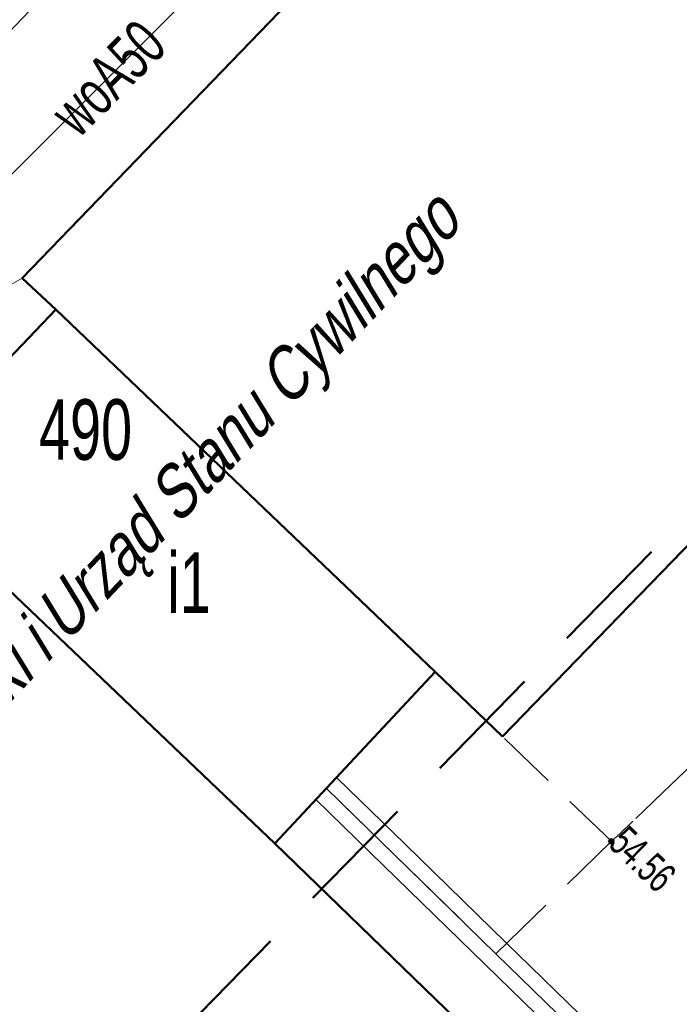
# Model space of a CAD drawing. Header units: metres. Extents: x 5507784 to 5508297, y 5948658 to 5948992.
# Tile 55 of 98: x 5508112 to 5508123, y 5948920 to 5948937. Entities that reach past the tile are written whole.
import ezdxf
from ezdxf.enums import TextEntityAlignment as Align

# ---------------------------------------------------------------- set-up
doc = ezdxf.new("R2010")
doc.units = ezdxf.units.M
for name, pattern in [('L_0_04', [1.5, 1, -0.5]), ('L_0_06', [2, 1.5, -0.5]), ('L_0_0C', [3, 2, -1])]:
    doc.linetypes.add(name, pattern=pattern)
doc.layers.get('0').update_dxf_attribs({"linetype": 'CONTINUOUS', "lineweight": 18})
for name, color, linetype, lineweight in [('312-budynek ewidencyjny', 7, 'CONTINUOUS', 18), ('312-oznaczenie budynku ewidencyjnego', 7, 'CONTINUOUS', 18), ('312-oznaczenie budynku ewidencyjnego-Atr117', 7, 'CONTINUOUS', 18), ('EGB_Budynek', 7, 'CONTINUOUS', 50), ('GES_PrzewodKanalizacyjny', 36, 'CONTINUOUS', 18), ('GES_PrzewodWodociagowy', 5, 'CONTINUOUS', 18), ('OT_Budowle', 7, 'CONTINUOUS', 18), ('OT_Komunikacja', 7, 'CONTINUOUS', 18), ('OT_Rzedna', 7, 'CONTINUOUS', 18), ('OT_ZagospodarowanieTerenu', 7, 'CONTINUOUS', 18), ('OTDN', 7, 'CONTINUOUS', 13), ('OTKU', 7, 'CONTINUOUS', 13), ('OTRS', 7, 'CONTINUOUS', 13), ('OTZT', 7, 'CONTINUOUS', 18), ('SUKP', 7, 'CONTINUOUS', 13), ('SUWP', 7, 'CONTINUOUS', 13), ('Zakres', 5, 'L_0_0C', 50)]:
    doc.layers.add(name, color=color, linetype=linetype, lineweight=lineweight)
doc.layers.add('994-Nazwa ulicy', color=7, linetype='CONTINUOUS')
doc.styles.get("Standard").update_dxf_attribs({"font": 'arial.ttf'})
doc.linetypes.add('L_0_29_SHX', pattern='A,0,-0.25,-0.5,-0.5,-0.5,-0.5,-0.5,-0.5,-0.5,-0.5,[2,Nowogard 244.shx,S=0.05,R=0,X=0,Y=0],-0.5,[3,Nowogard 244.shx,S=0.05,R=0,X=0,Y=0],-0.25', length=5)

# ---------------------------------------------------------------- blocks, each defined once
blk = doc.blocks.new('L_0_29_2')
at = {"color": 0, "linetype": 'Continuous', "lineweight": 13, "flags": 128}
blk.add_lwpolyline([(0, 0.5), (0, -0.5)], dxfattribs=at)
blk = doc.blocks.new('OTRS')
at = {"linetype": 'Continuous', "lineweight": 13}
blk.add_hatch(color=0, dxfattribs=at).paths.add_polyline_path([(0, -0.091, 1), (0, 0.091, 1)])
at = {"color": 0, "linetype": 'Continuous', "lineweight": 13}
blk.add_circle((0, 0), 0.0906, dxfattribs=at)

msp = doc.modelspace()

# ---------------------------------------------------------------- linework, layer by layer
at = {"layer": '312-budynek ewidencyjny', "color": 251, "linetype": 'Continuous', "lineweight": 18, "true_color": 0x636466, "flags": 128}
for points in [[(5508112.409, 5948932.46), (5508123.419, 5948943.85)], [(5508131.379, 5948936.26), (5508120.349, 5948924.89)], [(5508112.969, 5948931.94), (5508112.409, 5948932.46)], [(5508110.279, 5948929.13), (5508112.969, 5948931.94)], [(5508112.969, 5948931.94), (5508119.239, 5948925.96)], [(5508119.239, 5948925.96), (5508112.969, 5948931.94)], [(5508110.279, 5948929.13), (5508116.589, 5948923.12)], [(5508116.589, 5948923.12), (5508110.279, 5948929.13)], [(5508119.239, 5948925.96), (5508116.589, 5948923.12)], [(5508120.349, 5948924.89), (5508119.239, 5948925.96)], [(5508116.589, 5948923.12), (5508127.539, 5948912.52)]]:
    msp.add_lwpolyline(points, dxfattribs=at)
at = {"layer": 'EGB_Budynek', "color": 251, "linetype": 'Continuous', "lineweight": 50, "true_color": 0x636466, "flags": 128}
for points in [[(5508120.349, 5948924.89), (5508119.239, 5948925.96), (5508112.969, 5948931.94), (5508112.409, 5948932.46), (5508123.419, 5948943.85), (5508131.379, 5948936.26)], [(5508116.589, 5948923.12), (5508110.279, 5948929.13), (5508112.969, 5948931.94), (5508119.239, 5948925.96)], [(5508119.529, 5948904.2), (5508101.749, 5948921.34), (5508109.719, 5948929.66), (5508110.279, 5948929.13), (5508116.589, 5948923.12), (5508127.539, 5948912.52)]]:
    msp.add_lwpolyline(points, close=True, dxfattribs=at)
at = {"layer": 'GES_PrzewodKanalizacyjny', "color": 251, "linetype": 'Continuous', "lineweight": 18, "true_color": 0x636466, "flags": 128}
msp.add_lwpolyline([(5508111.549, 5948931.97), (5508112.409, 5948932.46)], dxfattribs=at)
at = {"layer": 'GES_PrzewodWodociagowy', "color": 251, "linetype": 'Continuous', "lineweight": 18, "true_color": 0x636466, "flags": 128}
for points in [[(5508108.029, 5948912.48), (5508099.649, 5948921.6), (5508117.379, 5948939.32)], [(5508114.309, 5948938.75), (5508101.799, 5948925.63), (5508101.599, 5948924.76), (5508101.699, 5948924.09), (5508103.009, 5948922.65)]]:
    msp.add_lwpolyline(points, dxfattribs=at)
at = {"layer": 'OT_Budowle', "linetype": 'CONTINUOUS', "lineweight": 18}
for p, q in [((5508118.733, 5948923.119), (5508117.613, 5948924.209)), ((5508118.384, 5948922.761), (5508117.265, 5948923.851)), ((5508120.413, 5948921.479), (5508118.733, 5948923.119)), ((5508120.065, 5948921.121), (5508118.384, 5948922.761)), ((5508126.443, 5948915.619), (5508120.413, 5948921.479)), ((5508126.095, 5948915.261), (5508120.065, 5948921.121))]:
    msp.add_line(p, q, dxfattribs=at)
at = {"layer": 'OT_Budowle', "linetype": 'L_0_29_SHX', "lineweight": 18}
for p, q in [((5508118.559, 5948922.94), (5508117.439, 5948924.03)), ((5508120.239, 5948921.3), (5508118.559, 5948922.94)), ((5508126.269, 5948915.44), (5508120.239, 5948921.3))]:
    msp.add_line(p, q, dxfattribs=at)
at = {"layer": 'OT_Komunikacja', "color": 251, "linetype": 'L_0_06', "lineweight": 18, "true_color": 0x636466, "flags": 128}
msp.add_lwpolyline([(5508118.559, 5948922.94), (5508120.239, 5948921.3), (5508122.149, 5948923.16), (5508122.289, 5948923.28), (5508129.069, 5948929.8), (5508130.699, 5948932.03), (5508132.089, 5948934.88), (5508132.409, 5948935.45), (5508135.599, 5948932.26), (5508134.139, 5948930.64), (5508133.399, 5948929.35), (5508132.989, 5948927.77), (5508133.059, 5948926.36), (5508133.589, 5948925.03), (5508134.229, 5948924.09), (5508128.019, 5948917.47), (5508130.309, 5948915.4), (5508128.889, 5948913.93), (5508127.539, 5948912.52), (5508116.589, 5948923.12), (5508117.439, 5948924.03)], close=True, dxfattribs=at)
at = {"layer": 'OT_ZagospodarowanieTerenu', "color": 251, "linetype": 'L_0_04', "lineweight": 18, "true_color": 0x636466, "flags": 128}
msp.add_lwpolyline([(5508108.899, 5948934.99), (5508112.069, 5948938.24), (5508115.499, 5948941.79), (5508121.629, 5948948.22), (5508133.319, 5948937.07), (5508132.409, 5948935.45), (5508132.089, 5948934.88), (5508130.699, 5948932.03), (5508129.069, 5948929.8), (5508122.289, 5948923.28), (5508122.149, 5948923.16), (5508120.349, 5948924.89), (5508131.379, 5948936.26), (5508123.419, 5948943.85), (5508112.409, 5948932.46), (5508112.969, 5948931.94), (5508110.279, 5948929.13), (5508109.719, 5948929.66), (5508101.749, 5948921.34), (5508100.099, 5948922.97), (5508098.709, 5948924.37)], close=True, dxfattribs=at)
at = {"layer": 'OTDN', "linetype": 'CONTINUOUS', "lineweight": 18}
for p, q in [((5508118.733, 5948923.119), (5508117.613, 5948924.209)), ((5508118.384, 5948922.761), (5508117.265, 5948923.851)), ((5508120.413, 5948921.479), (5508118.733, 5948923.119)), ((5508120.065, 5948921.121), (5508118.384, 5948922.761)), ((5508126.443, 5948915.619), (5508120.413, 5948921.479)), ((5508126.095, 5948915.261), (5508120.065, 5948921.121))]:
    msp.add_line(p, q, dxfattribs=at)
at = {"layer": 'OTDN', "linetype": 'L_0_29_SHX', "lineweight": 18}
for p, q in [((5508118.559, 5948922.94), (5508117.439, 5948924.03)), ((5508120.239, 5948921.3), (5508118.559, 5948922.94)), ((5508126.269, 5948915.44), (5508120.239, 5948921.3))]:
    msp.add_line(p, q, dxfattribs=at)
at = {"layer": 'OTKU', "color": 251, "linetype": 'L_0_06', "lineweight": 18, "true_color": 0x636466, "flags": 128}
msp.add_lwpolyline([(5508118.559, 5948922.94), (5508120.239, 5948921.3), (5508122.149, 5948923.16), (5508122.289, 5948923.28), (5508129.069, 5948929.8), (5508130.699, 5948932.03), (5508132.089, 5948934.88), (5508132.409, 5948935.45), (5508135.599, 5948932.26), (5508134.139, 5948930.64), (5508133.399, 5948929.35), (5508132.989, 5948927.77), (5508133.059, 5948926.36), (5508133.589, 5948925.03), (5508134.229, 5948924.09), (5508128.019, 5948917.47), (5508130.309, 5948915.4), (5508128.889, 5948913.93), (5508127.539, 5948912.52), (5508116.589, 5948923.12), (5508117.439, 5948924.03)], close=True, dxfattribs=at)
at = {"layer": 'OTZT', "color": 251, "linetype": 'L_0_04', "lineweight": 18, "true_color": 0x636466, "flags": 128}
msp.add_lwpolyline([(5508108.899, 5948934.99), (5508112.069, 5948938.24), (5508115.499, 5948941.79), (5508121.629, 5948948.22), (5508133.319, 5948937.07), (5508132.409, 5948935.45), (5508132.089, 5948934.88), (5508130.699, 5948932.03), (5508129.069, 5948929.8), (5508122.289, 5948923.28), (5508122.149, 5948923.16), (5508120.349, 5948924.89), (5508131.379, 5948936.26), (5508123.419, 5948943.85), (5508112.409, 5948932.46), (5508112.969, 5948931.94), (5508110.279, 5948929.13), (5508109.719, 5948929.66), (5508101.749, 5948921.34), (5508100.099, 5948922.97), (5508098.709, 5948924.37)], close=True, dxfattribs=at)
at = {"layer": 'SUKP', "color": 251, "linetype": 'Continuous', "lineweight": 18, "true_color": 0x636466, "flags": 128}
msp.add_lwpolyline([(5508111.549, 5948931.97), (5508112.409, 5948932.46)], dxfattribs=at)
at = {"layer": 'SUWP', "color": 251, "linetype": 'Continuous', "lineweight": 18, "true_color": 0x636466, "flags": 128}
for points in [[(5508108.029, 5948912.48), (5508099.649, 5948921.6), (5508117.379, 5948939.32)], [(5508114.309, 5948938.75), (5508101.799, 5948925.63), (5508101.599, 5948924.76), (5508101.699, 5948924.09), (5508103.009, 5948922.65)]]:
    msp.add_lwpolyline(points, dxfattribs=at)
at = {"layer": 'Zakres', "color": 251, "lineweight": 50, "true_color": 0x636466, "flags": 128}
msp.add_lwpolyline([(5508102.359, 5948976.65), (5508137.019, 5948942.46), (5508089.839, 5948894.25), (5508086.899, 5948900.57), (5508062.049, 5948947.46), (5508098.739, 5948982.15)], close=True, dxfattribs=at)

# ---------------------------------------------------------------- block references
at = {"layer": 'OT_Budowle', "color": 251, "linetype": 'Continuous', "true_color": 0x636466, "xscale": 0.5, "yscale": 0.5, "zscale": 0.5, "rotation": 315.78}
msp.add_blockref('L_0_29_2', (5508117.439, 5948924.03), dxfattribs=at)
at = {"layer": 'OT_Rzedna', "color": 251, "linetype": 'Continuous', "true_color": 0x636466, "xscale": 0.5, "yscale": 0.5, "zscale": 0.5}
msp.add_blockref('OTRS', (5508122.149, 5948923.16), dxfattribs=at)
at = {"layer": 'OTDN', "color": 251, "linetype": 'Continuous', "true_color": 0x636466, "xscale": 0.5, "yscale": 0.5, "zscale": 0.5, "rotation": 315.78}
msp.add_blockref('L_0_29_2', (5508117.439, 5948924.03), dxfattribs=at)
at = {"layer": 'OTRS', "color": 251, "linetype": 'Continuous', "true_color": 0x636466, "xscale": 0.5, "yscale": 0.5, "zscale": 0.5}
msp.add_blockref('OTRS', (5508122.149, 5948923.16), dxfattribs=at)

# ---------------------------------------------------------------- texts
at = {"layer": '312-oznaczenie budynku ewidencyjnego', "color": 251, "lineweight": 20, "true_color": 0x636466, "width": 0.66}
msp.add_text('490', height=1, dxfattribs=at).set_placement((5508112.689, 5948930.46), align=Align.TOP_LEFT)
at = {"layer": '312-oznaczenie budynku ewidencyjnego-Atr117', "color": 251, "lineweight": 20, "true_color": 0x636466, "width": 0.66}
msp.add_text('i1', height=1, dxfattribs=at).set_placement((5508114.81, 5948927.93), align=Align.TOP_LEFT)
at = {"layer": '994-Nazwa ulicy', "color": 251, "linetype": 'Continuous', "lineweight": 25, "true_color": 0x636466, "oblique": 15, "width": 0.79}
msp.add_text('Urząd Miejski i Urząd Stanu Cywilnego', height=0.82879, rotation=46.5156, dxfattribs=at).set_placement((5508108.864, 5948921.918))
at = {"layer": 'GES_PrzewodWodociagowy', "color": 251, "lineweight": 15, "true_color": 0x636466, "width": 0.66}
msp.add_text('woA50', height=0.75, rotation=45, dxfattribs=at).set_placement((5508113.079, 5948935.02), align=Align.MIDDLE_LEFT)
at = {"layer": 'OT_Rzedna', "color": 251, "lineweight": 15, "true_color": 0x636466, "width": 0.66}
msp.add_text('54.56', height=0.5, rotation=315.9, dxfattribs=at).set_placement((5508121.975, 5948922.98), align=Align.BOTTOM_LEFT)

doc.saveas('drawing.dxf')
